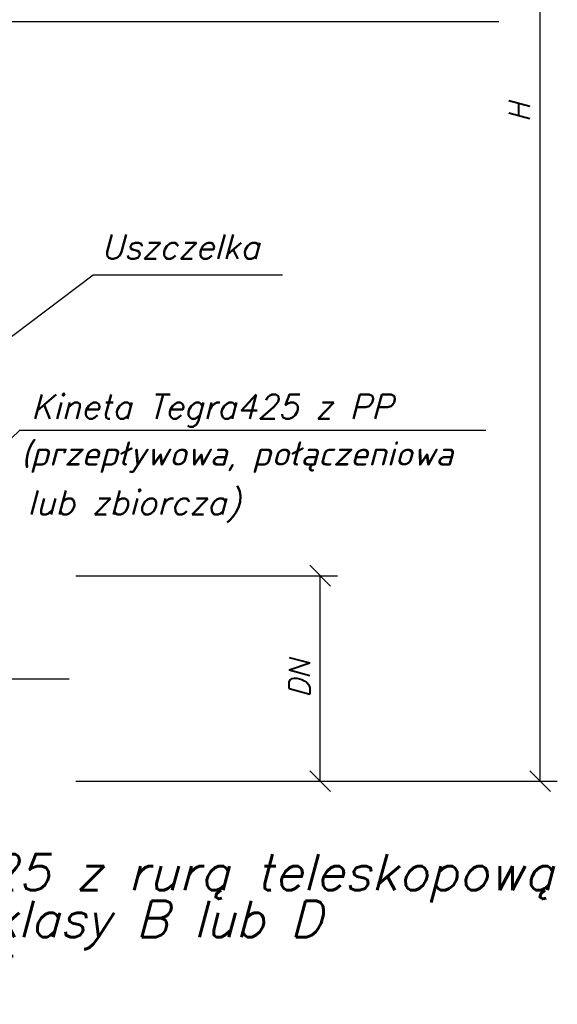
# Model space of a CAD drawing. Extents: x -92 to 107, y -193 to 75.
# Tile 9 of 10: x 29 to 107, y -193 to -50. Entities that reach past the tile are written whole.
import ezdxf
from ezdxf.enums import TextEntityAlignment as Align

# ---------------------------------------------------------------- set-up
doc = ezdxf.new("R2010")
doc.units = 0
doc.header["$LTSCALE"] = 10
doc.header["$MEASUREMENT"] = 0
doc.linetypes.add('CENTER', pattern=[1.95, 1.5, -0.15, 0.15, -0.15])
doc.layers.get('0').update_dxf_attribs({"linetype": 'CONTINUOUS'})
doc.layers.add('ASS', color=7, linetype='CONTINUOUS')
doc.styles.add('GOST', font='simplex.shx', dxfattribs={"oblique": 15})
doc.styles.get("Standard").update_dxf_attribs({"font": 'TXT1'})
doc.dimstyles.get("Standard").update_dxf_attribs({"dimtxt": 0.18, "dimasz": 0.18, "dimexe": 0.18, "dimexo": 0.0625, "dimgap": 0.09, "dimtad": 0, "dimtih": 1, "dimtoh": 1, "dimdec": 4, "dimzin": 0, "dimdsep": 46, "dimtxsty": 'Standard', "dimcen": 0.09, "dimadec": 0, "dimazin": 0, "dimtfac": 1, "dimtdec": 4, "dimtofl": 0, "dimtmove": 0, "dimatfit": 3, "dimfxl": 1, "dimtolj": 1, "dimtzin": 0, "dimarcsym": 0})

# ---------------------------------------------------------------- blocks, each defined once
blk = doc.blocks.new('_OBLIQUE')
at = {"color": 0, "linetype": 'ByBlock'}
blk.add_line((-0.5, -0.5), (0.5, 0.5), dxfattribs=at)
blk = doc.blocks.new('*D7')
at = {"linetype": 'Continuous', "lineweight": -2}
for p, q in [((87.13, 33.08), (107.31, 33.08)), ((104.81, -160.68), (104.81, 33.08)), ((73, -160.68), (107.31, -160.68))]:
    blk.add_line(p, q, dxfattribs=at)
at = {"lineweight": -2, "xscale": 3, "yscale": 3, "zscale": 3}
for p, rotation in [((104.81, 33.08), 90), ((104.81, -160.68), 270)]:
    blk.add_blockref('_OBLIQUE', p, dxfattribs=dict(at, rotation=rotation))
at = {"linetype": 'Continuous', "insert": (101.81, -63.8), "char_height": 3, "attachment_point": 5, "rotation": 90, "style": 'GOST'}
blk.add_mtext('\\A1;H', dxfattribs=at)
blk = doc.blocks.new('*D11')
at = {"linetype": 'Continuous', "lineweight": -2}
for p, q in [((37.6, -130.91), (75.5, -130.91)), ((73, -160.68), (73, -130.91)), ((37.6, -160.68), (75.5, -160.68))]:
    blk.add_line(p, q, dxfattribs=at)
at = {"lineweight": -2, "xscale": 3, "yscale": 3, "zscale": 3}
for p, rotation in [((73, -130.91), 90), ((73, -160.68), 270)]:
    blk.add_blockref('_OBLIQUE', p, dxfattribs=dict(at, rotation=rotation))
at = {"linetype": 'Continuous', "insert": (70, -145.8), "char_height": 3, "attachment_point": 5, "rotation": 90, "style": 'GOST'}
blk.add_mtext('\\A1;DN', dxfattribs=at)

msp = doc.modelspace()

# ---------------------------------------------------------------- linework, layer by layer
at = {"linetype": 'CENTER'}
msp.add_line((-71.111, -145.86), (36.656, -145.86), dxfattribs=at)
at = {"layer": 'ASS', "linetype": 'Continuous'}
for points in [[(5.73, -68.119), (8.125, -66.312), (22.195, -50.638), (98.869, -50.638)], [(16.971, -104.808), (19.365, -103), (40.134, -87.326), (67.533, -87.326)], [(4.6, -133.416), (6.92, -131.515), (29.539, -109.848), (96.956, -109.848)]]:
    msp.add_lwpolyline(points, dxfattribs=at)

# ---------------------------------------------------------------- texts
at = {"linetype": 'Continuous', "style": 'GOST', "oblique": 15}
for s, height, p in [('Uszczelka', 3.5, (41.283, -85.022)), ('Kineta Tegra425 z PP', 3.5, (31.156, -108.173)), ('(przepływowa, połączeniowa', 3.5, (29.69, -114.966)), ('lub zbiorcza)', 3.5, (30.605, -122.058)), ('i włazem żeliwnym lub wpustem klasy B lub D', 5.25, (-90.604, -183.243)), ('na stożku odciążającym TAR 425', 5.25, (-91.003, -191.251))]:
    msp.add_text(s, height=height, dxfattribs=at).set_placement(p)
at = {"linetype": 'Continuous', "style": 'GOST', "oblique": 15, "width": 0.901352}
msp.add_text('Studzienka inspekcyjna Tegra 425 z rurą teleskopową', height=5.25, dxfattribs=at).set_placement((-90.604, -176.477), (106.793, -176.477), align=Align.FIT)

# ---------------------------------------------------------------- dimensions: what is measured, and where the dimension line sits
at = {"linetype": 'Continuous'}
for base, p1, p2, text, override, picture, middle in [((104.808, 33.077), (73, -160.682), (87.132, 33.077), 'H', {"dimtxt": 3, "dimasz": 3, "dimexe": 2.5, "dimexo": 0, "dimtih": 0, "dimtoh": 0, "dimdec": 2, "dimtxsty": 'GOST', "dimblk1": 'OBLIQUE', "dimblk2": 'OBLIQUE', "dimsah": 1, "dimclrd": 256, "dimclre": 256, "dimclrt": 256, "dimtfac": 0.6667, "dimtdec": 2, "dimtofl": 1, "dimtvp": 1}, '*D7', (101.808, -63.803)), ((73, -130.91), (37.604, -160.682), (37.604, -130.91), 'DN', {"dimtxt": 3, "dimasz": 3, "dimexe": 2.5, "dimexo": 0, "dimtih": 0, "dimtoh": 0, "dimdec": 2, "dimzin": 8, "dimtxsty": 'GOST', "dimblk1": 'OBLIQUE', "dimblk2": 'OBLIQUE', "dimsah": 1, "dimclrd": 256, "dimclre": 256, "dimclrt": 256, "dimtfac": 0.6667, "dimtdec": 2, "dimtofl": 1, "dimtvp": 1, "dimtzin": 8}, '*D11', (70, -145.796))]:
    dim = msp.add_linear_dim(base=base, p1=p1, p2=p2, angle=90, text=text, dimstyle='Standard', override=override, dxfattribs=at)
    dim.commit()
    dim.dimension.update_dxf_attribs({"geometry": picture, "text_midpoint": middle})

doc.saveas('drawing.dxf')
